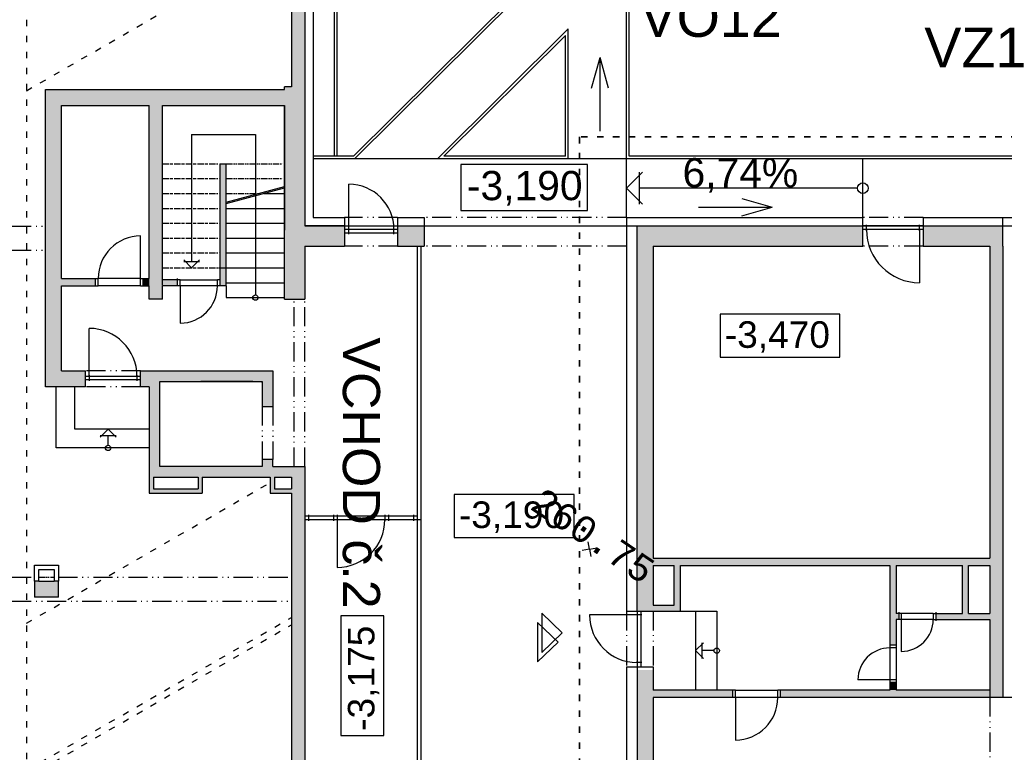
# Model space of a CAD drawing. Extents: x 4743276 to 9726129, y -4307434 to -1665362.
# Tile 17 of 121: x 4829956 to 4848499, y -2076965 to -2063172. Entities that reach past the tile are written whole.
import ezdxf
from ezdxf.enums import TextEntityAlignment as Align

# ---------------------------------------------------------------- set-up
doc = ezdxf.new("R2010")
doc.units = 0
doc.header["$MEASUREMENT"] = 0
doc.linetypes.add('ACAD_ISO03W100', pattern=[30, 12, -18])
doc.linetypes.add('ACAD_ISO12W100', pattern=[22, 12, -3, 0.5, -3, 0.5, -3])
for name, color, linetype in [('body', 7, 'CONTINUOUS'), ('DVERE', 47, 'CONTINUOUS'), ('KÓTY', 4, 'CONTINUOUS'), ('MÚRY', 1, 'CONTINUOUS'), ('OKNÁ', 146, 'CONTINUOUS'), ('POZEMOK', 8, 'CONTINUOUS'), ('siete', 6, 'CONTINUOUS'), ('TENKÁ', 7, 'CONTINUOUS'), ('Výšky', 64, 'CONTINUOUS'), ('ZARIADENIE1', 145, 'CONTINUOUS'), ('šrafy-múry', 8, 'CONTINUOUS')]:
    doc.layers.add(name, color=color, linetype=linetype)
doc.styles.add('ARIAL', font='arial.ttf')
doc.styles.add('MONOTXT', font='MONOTXT', dxfattribs={"height": 0.2})
doc.styles.add('Style-Arial', font='arial.ttf')

# ---------------------------------------------------------------- blocks, each defined once
blk = doc.blocks.new('po')
at = {"layer": 'šrafy-múry'}
h = blk.add_hatch(color=256, dxfattribs=at)
h.dxf.hatch_style = 1
h.paths.add_polyline_path([(4833110, -1551816), (4833110, -1550386), (4832860, -1550386), (4832860, -1550544), (4832860, -1550930), (4832860, -1551092), (4832860, -1551816)])
h = blk.add_hatch(color=256, dxfattribs=at)
h.dxf.hatch_style = 1
h.paths.add_polyline_path([(4828530, -1554366), (4828530, -1552166), (4830181, -1552166), (4830431, -1552166), (4832730, -1552166), (4832730, -1551866), (4828230, -1551866), (4828230, -1554366)])
h = blk.add_hatch(color=256, dxfattribs=at)
h.dxf.hatch_style = 1
h.paths.add_polyline_path([(4833110, -1551816), (4832860, -1551816), (4832730, -1551816), (4832730, -1551866), (4832730, -1552166), (4832730, -1555816), (4833110, -1555816), (4833110, -1554816), (4833860, -1554816), (4833860, -1554436), (4833110, -1554436)])
h = blk.add_hatch(color=256, dxfattribs=at)
h.dxf.hatch_style = 1
h.paths.add_polyline_path([(4830181, -1555666), (4830181, -1555816), (4830431, -1555816), (4830431, -1555666), (4830431, -1555551), (4830431, -1555506), (4830431, -1555226), (4830431, -1554946), (4830431, -1554666), (4830431, -1554386), (4830431, -1554106), (4830431, -1553826), (4830431, -1553546), (4830431, -1553266), (4830431, -1552166), (4830181, -1552166), (4830181, -1552281)])
h = blk.add_hatch(color=256, dxfattribs=at)
h.dxf.hatch_style = 1
h.paths.add_polyline_path([(4831631, -1555566), (4831631, -1553266), (4831516, -1553266), (4831516, -1555566)])
h = blk.add_hatch(color=256, dxfattribs=at)
h.dxf.hatch_style = 1
h.paths.add_polyline_path([(4828230, -1554366), (4828230, -1554441), (4828230, -1554891), (4828230, -1554966), (4828530, -1554966), (4828530, -1554366)])
h = blk.add_hatch(color=256, dxfattribs=at)
h.dxf.hatch_style = 1
h.paths.add_polyline_path([(4834860, -1554816), (4835360, -1554816), (4835360, -1554436), (4834860, -1554436)])
h = blk.add_hatch(color=256, dxfattribs=at)
h.dxf.hatch_style = 1
h.paths.add_polyline_path([(4843620, -1554436), (4839370, -1554436), (4839370, -1554816), (4839670, -1554816), (4843620, -1554816), (4843620, -1554506)])
h = blk.add_hatch(color=256, dxfattribs=at)
h.dxf.hatch_style = 1
h.paths.add_polyline_path([(4844760, -1554816), (4846010, -1554816), (4846010, -1560691), (4846010, -1560831), (4846010, -1561731), (4846010, -1561846), (4846010, -1563176), (4846010, -1563316), (4846260, -1563316), (4846260, -1554816), (4846260, -1554436), (4844760, -1554436)])
h = blk.add_hatch(color=256, dxfattribs=at)
h.dxf.hatch_style = 1
h.paths.add_polyline_path([(4839370, -1561691), (4839670, -1561691), (4839670, -1561576), (4839670, -1560831), (4839670, -1560691), (4839670, -1554816), (4839370, -1554816)])
h = blk.add_hatch(color=256, dxfattribs=at)
h.dxf.hatch_style = 1
h.paths.add_polyline_path([(4828530, -1554966), (4828230, -1554966), (4828230, -1557466), (4828431, -1557466), (4828781, -1557466), (4828981, -1557466), (4828981, -1557336), (4828981, -1557266), (4828981, -1557166), (4828530, -1557166), (4828530, -1555566), (4828530, -1555426)])
h = blk.add_hatch(color=256, dxfattribs=at)
h.dxf.hatch_style = 1
h.paths.add_polyline_path([(4828530, -1555426), (4828530, -1555566), (4829170, -1555566), (4829170, -1555426)])
h = blk.add_hatch(color=256, dxfattribs=at)
h.dxf.hatch_style = 1
h.paths.add_polyline_path([(4830181, -1555566), (4830181, -1555426), (4830070, -1555426), (4830070, -1555566)])
h = blk.add_hatch(color=256, dxfattribs=at)
h.dxf.hatch_style = 1
h.paths.add_polyline_path([(4830431, -1555451), (4830431, -1555566), (4830716, -1555566), (4830716, -1555451)])
h = blk.add_hatch(color=256, dxfattribs=at)
h.dxf.hatch_style = 1
h.paths.add_polyline_path([(4832860, -1565216), (4832860, -1565266), (4832860, -1565466), (4832860, -1565516), (4832860, -1567866), (4828320, -1567866), (4828320, -1568116), (4833110, -1568116), (4833110, -1566666), (4833110, -1559966), (4833110, -1559896), (4833110, -1558966), (4832910, -1558966), (4832511, -1558966), (4832511, -1558836), (4832311, -1558836), (4832311, -1558936), (4832311, -1558966), (4832131, -1558966), (4831151, -1558966), (4830381, -1558966), (4830381, -1557366), (4831151, -1557366), (4832131, -1557366), (4832311, -1557366), (4832311, -1557386), (4832311, -1557836), (4832511, -1557836), (4832511, -1557166), (4830020, -1557166), (4830020, -1557266), (4830020, -1557336), (4830020, -1557466), (4830181, -1557466), (4830181, -1558266), (4830181, -1558616), (4830181, -1559166), (4830261, -1559166), (4831101, -1559166), (4831181, -1559166), (4832460, -1559166), (4832540, -1559166), (4832860, -1559166), (4832860, -1559386), (4832860, -1559466), (4832860, -1561051), (4832860, -1561501), (4832860, -1561808), (4832860, -1561946), (4832860, -1564718)])
h = blk.add_hatch(color=256, dxfattribs=at)
h.dxf.hatch_style = 1
h.paths.add_polyline_path([(4831181, -1559466), (4831181, -1559166), (4831101, -1559166), (4831101, -1559386), (4830261, -1559386), (4830261, -1559166), (4830181, -1559166), (4830181, -1559466)])
h = blk.add_hatch(color=256, dxfattribs=at)
h.dxf.hatch_style = 1
h.paths.add_polyline_path([(4832860, -1559386), (4832540, -1559386), (4832540, -1559166), (4832460, -1559166), (4832460, -1559466), (4832860, -1559466)])
h = blk.add_hatch(color=256, dxfattribs=at)
h.dxf.hatch_style = 1
h.paths.add_polyline_path([(4844246, -1560831), (4845496, -1560831), (4845611, -1560831), (4846010, -1560831), (4846010, -1560691), (4839670, -1560691), (4839670, -1560831), (4840071, -1560831), (4840186, -1560831), (4844130, -1560831)])
h = blk.add_hatch(color=256, dxfattribs=at)
h.dxf.hatch_style = 1
h.paths.add_polyline_path([(4840186, -1561691), (4840186, -1560831), (4840071, -1560831), (4840071, -1561576), (4839670, -1561576), (4839670, -1561691)])
h = blk.add_hatch(color=256, dxfattribs=at)
h.dxf.hatch_style = 1
h.paths.add_polyline_path([(4844296, -1561846), (4844296, -1561731), (4844246, -1561731), (4844246, -1560831), (4844130, -1560831), (4844130, -1562331), (4844246, -1562331), (4844246, -1561846)])
h = blk.add_hatch(color=256, dxfattribs=at)
h.dxf.hatch_style = 1
h.paths.add_polyline_path([(4846010, -1561846), (4846010, -1561731), (4845611, -1561731), (4845611, -1560831), (4845496, -1560831), (4845496, -1561731), (4844996, -1561731), (4844996, -1561846)])
h = blk.add_hatch(color=256, dxfattribs=at)
h.dxf.hatch_style = 1
h.paths.add_polyline_path([(4828437, -1561126), (4828020, -1561126), (4828020, -1561426), (4828100, -1561426), (4828390, -1561426), (4828470, -1561426), (4828470, -1561145)])
h = blk.add_hatch(color=256, dxfattribs=at)
h.dxf.hatch_style = 1
h.paths.add_polyline_path([(4839370, -1567736), (4839670, -1567736), (4839670, -1563316), (4839670, -1563176), (4839670, -1562796), (4839370, -1562796)])
h = blk.add_hatch(color=256, dxfattribs=at)
h.dxf.hatch_style = 1
h.paths.add_polyline_path([(4841170, -1563316), (4841170, -1563176), (4839670, -1563176), (4839670, -1563316)])
h = blk.add_hatch(color=256, dxfattribs=at)
h.dxf.hatch_style = 1
h.paths.add_polyline_path([(4842070, -1563316), (4846010, -1563316), (4846010, -1563176), (4844246, -1563176), (4844130, -1563176), (4842070, -1563176)])
h = blk.add_hatch(color=256, dxfattribs=at)
h.dxf.hatch_style = 1
h.paths.add_polyline_path([(4844130, -1563176), (4844246, -1563176), (4844246, -1563031), (4844130, -1563031)])
at = {"layer": 'DVERE'}
for p, q in [((4830020, -1555426), (4830020, -1554626)), ((4830020, -1555426), (4829220, -1555426)), ((4830020, -1555566), (4829220, -1555566)), ((4830766, -1555451), (4831466, -1555451)), ((4831466, -1555566), (4830766, -1555566)), ((4830766, -1555566), (4830766, -1556266)), ((4841220, -1563176), (4842020, -1563176)), ((4842020, -1563316), (4841220, -1563316)), ((4841220, -1563316), (4841220, -1564116))]:
    blk.add_line(p, q, dxfattribs=at)
at = {"layer": 'DVERE', "ltscale": 0.25}
for p, q in [((4844946, -1561731), (4844346, -1561731)), ((4844946, -1561846), (4844346, -1561846)), ((4844346, -1561846), (4844346, -1562446)), ((4844130, -1562381), (4844130, -1562981)), ((4844246, -1562381), (4844246, -1562981)), ((4844130, -1562981), (4843530, -1562981))]:
    blk.add_line(p, q, dxfattribs=at)
at = {"layer": 'DVERE'}
for centre, radius, start, end in [((4830020, -1555426), 800, 90, 180), ((4830766, -1555566), 700, 270, 0), ((4841220, -1563316), 800, 270, 0)]:
    blk.add_arc(centre, radius, start, end, dxfattribs=at)
at = {"layer": 'DVERE', "ltscale": 0.25}
for centre, start, end in [((4844346, -1561846), 270, 0), ((4844130, -1562981), 90, 180)]:
    blk.add_arc(centre, 600, start, end, dxfattribs=at)
at = {"layer": 'MÚRY', "color": 7}
for p, q in [((4832860, -1535306), (4832860, -1551816)), ((4833270, -1535306), (4833270, -1554276)), ((4828230, -1557466), (4828230, -1551866)), ((4828230, -1551866), (4832730, -1551866)), ((4832730, -1551866), (4832730, -1551816)), ((4832860, -1551816), (4832730, -1551816)), ((4828530, -1552166), (4830181, -1552166)), ((4828530, -1555426), (4828530, -1552166)), ((4830181, -1555426), (4830181, -1552166)), ((4830431, -1552166), (4832730, -1552166)), ((4830431, -1555551), (4830431, -1552166)), ((4830431, -1555451), (4830431, -1552166)), ((4832730, -1552166), (4832730, -1554516)), ((4832730, -1555816), (4832730, -1552166)), ((4831516, -1555451), (4831516, -1553266)), ((4831516, -1553266), (4831631, -1553266)), ((4831631, -1555566), (4831631, -1553266)), ((4832730, -1555266), (4832730, -1553396)), ((4833270, -1554276), (4833860, -1554276)), ((4833860, -1554276), (4833860, -1554816)), ((4834860, -1554276), (4835360, -1554276)), ((4834860, -1554276), (4834860, -1554816)), ((4835360, -1554276), (4835360, -1554816)), ((4839170, -1554276), (4843620, -1554276)), ((4839170, -1554276), (4839170, -1561691)), ((4843620, -1554816), (4843620, -1554276)), ((4844760, -1554276), (4850060, -1554276)), ((4844760, -1554276), (4844760, -1554816)), ((4844760, -1554276), (4844760, -1554816)), ((4833110, -1554816), (4833860, -1554816)), ((4833110, -1554816), (4833110, -1555816)), ((4834860, -1554816), (4835360, -1554816)), ((4839670, -1554816), (4843620, -1554816)), ((4839670, -1554816), (4839670, -1560691)), ((4844760, -1554816), (4846010, -1554816)), ((4846010, -1554816), (4846010, -1560691)), ((4828530, -1555426), (4829220, -1555426)), ((4828530, -1557166), (4828530, -1555566)), ((4828530, -1555566), (4829220, -1555566)), ((4829220, -1555566), (4829220, -1555426)), ((4830020, -1555566), (4830020, -1555426)), ((4830020, -1555426), (4830181, -1555426)), ((4830020, -1555566), (4830181, -1555566)), ((4830181, -1555816), (4830181, -1555566)), ((4830766, -1555451), (4830431, -1555451)), ((4830766, -1555566), (4830431, -1555566)), ((4830431, -1555816), (4830431, -1555566)), ((4830766, -1555566), (4830766, -1555451)), ((4831516, -1555451), (4831466, -1555451)), ((4831466, -1555566), (4831466, -1555451)), ((4831631, -1555566), (4831466, -1555566)), ((4830431, -1555816), (4830181, -1555816)), ((4832730, -1555816), (4833110, -1555816)), ((4828530, -1557166), (4828981, -1557166)), ((4828981, -1557466), (4828981, -1557166)), ((4830020, -1557166), (4832511, -1557166)), ((4830020, -1557466), (4830020, -1557166)), ((4832511, -1557166), (4832511, -1557836)), ((4830381, -1558966), (4830381, -1557366)), ((4830381, -1558966), (4830381, -1557366)), ((4830381, -1557366), (4832311, -1557366)), ((4832131, -1557366), (4831151, -1557366)), ((4832311, -1557366), (4832311, -1557836)), ((4828981, -1557466), (4828230, -1557466)), ((4830181, -1557466), (4830020, -1557466)), ((4830181, -1557466), (4830181, -1559166)), ((4832311, -1557836), (4832511, -1557836)), ((4832311, -1558836), (4832311, -1558966)), ((4832511, -1558836), (4832311, -1558836)), ((4832511, -1558966), (4832511, -1558836)), ((4832311, -1558966), (4830381, -1558966)), ((4832131, -1558966), (4831151, -1558966)), ((4832511, -1558966), (4833110, -1558966)), ((4833110, -1558966), (4833110, -1566666)), ((4830181, -1559166), (4830181, -1559466)), ((4830261, -1559166), (4831101, -1559166)), ((4830261, -1559166), (4830261, -1559386)), ((4831101, -1559166), (4831101, -1559386)), ((4831181, -1559166), (4832460, -1559166)), ((4831181, -1559166), (4831181, -1559466)), ((4832460, -1559166), (4832460, -1559466)), ((4832540, -1559166), (4832860, -1559166)), ((4832540, -1559166), (4832540, -1559386)), ((4832860, -1559166), (4832860, -1559386)), ((4830181, -1559466), (4831181, -1559466)), ((4830261, -1559386), (4831101, -1559386)), ((4832460, -1559466), (4832860, -1559466)), ((4832540, -1559386), (4832860, -1559386)), ((4832860, -1559466), (4832860, -1567866)), ((4839670, -1560691), (4846010, -1560691)), ((4828020, -1561126), (4828020, -1560826)), ((4828020, -1560826), (4828470, -1560826)), ((4828100, -1561126), (4828100, -1560906)), ((4828100, -1560906), (4828390, -1560906)), ((4828390, -1560906), (4828390, -1561126)), ((4828470, -1560826), (4828470, -1561126)), ((4839670, -1560831), (4839670, -1561576)), ((4839670, -1560831), (4840071, -1560831)), ((4840071, -1561576), (4840071, -1560831)), ((4840186, -1560831), (4844130, -1560831)), ((4840186, -1561691), (4840186, -1560831)), ((4844130, -1560831), (4844130, -1562381)), ((4844246, -1560831), (4845496, -1560831)), ((4844246, -1560831), (4844246, -1561731)), ((4845496, -1561731), (4845496, -1560831)), ((4845611, -1560831), (4846010, -1560831)), ((4845611, -1561731), (4845611, -1560831)), ((4828020, -1561126), (4828020, -1561426)), ((4828470, -1561426), (4828470, -1561126)), ((4828470, -1561426), (4828020, -1561426)), ((4839170, -1561691), (4839670, -1561691)), ((4839670, -1561576), (4840071, -1561576)), ((4839670, -1561691), (4840186, -1561691)), ((4844246, -1561846), (4844246, -1562381)), ((4846010, -1561846), (4846010, -1563176)), ((4839170, -1562736), (4839170, -1568276)), ((4839170, -1562736), (4839670, -1562736)), ((4839670, -1562736), (4839670, -1563176)), ((4844130, -1562981), (4844130, -1563176)), ((4844246, -1562981), (4844246, -1563176)), ((4841220, -1563176), (4839670, -1563176)), ((4841220, -1563316), (4841220, -1563176)), ((4844130, -1563176), (4842020, -1563176)), ((4842020, -1563316), (4842020, -1563176)), ((4846010, -1563176), (4844246, -1563176)), ((4839670, -1563316), (4839670, -1567736)), ((4841220, -1563316), (4839670, -1563316)), ((4846560, -1563316), (4841520, -1563316))]:
    blk.add_line(p, q, dxfattribs=at)
at = {"layer": 'MÚRY', "color": 7, "ltscale": 0.25}
for p, q in [((4844246, -1560831), (4845496, -1560831)), ((4845611, -1560831), (4846010, -1560831)), ((4846010, -1560831), (4846010, -1561731)), ((4844346, -1561731), (4844246, -1561731)), ((4844346, -1561846), (4844246, -1561846)), ((4844346, -1561731), (4844346, -1561846)), ((4844946, -1561731), (4845496, -1561731)), ((4844946, -1561731), (4844946, -1561846)), ((4844946, -1561846), (4846010, -1561846)), ((4845611, -1561731), (4846010, -1561731)), ((4844246, -1562381), (4844130, -1562381)), ((4844246, -1562981), (4844130, -1562981))]:
    blk.add_line(p, q, dxfattribs=at)
at = {"layer": 'MÚRY', "color": 7}
blk.add_lwpolyline([(4828100, -1561126), (4828390, -1561126)], dxfattribs=at)
at = {"layer": 'OKNÁ', "ltscale": 0.25}
for p, q in [((4833940, -1554502), (4833940, -1553652)), ((4833940, -1554592), (4833940, -1554482)), ((4834790, -1554592), (4834790, -1554482)), ((4844760, -1554436), (4843620, -1554436)), ((4843690, -1554526), (4843690, -1554416)), ((4844690, -1554526), (4844690, -1554416)), ((4834860, -1554502), (4833860, -1554502)), ((4834860, -1554572), (4833860, -1554572)), ((4844760, -1554506), (4843620, -1554506)), ((4844690, -1554506), (4844690, -1555506)), ((4835230, -1554816), (4835230, -1566666)), ((4835300, -1554816), (4835300, -1566736)), ((4829051, -1557266), (4829051, -1556366)), ((4829051, -1557266), (4829051, -1556366)), ((4829051, -1557246), (4829051, -1557356)), ((4829051, -1557246), (4829051, -1557356)), ((4829951, -1557246), (4829951, -1557356)), ((4829951, -1557246), (4829951, -1557356)), ((4828981, -1557266), (4830020, -1557266)), ((4830020, -1557336), (4828981, -1557336)), ((4833110, -1559896), (4835230, -1559896)), ((4833110, -1559966), (4835300, -1559966)), ((4833180, -1559876), (4833180, -1559986)), ((4833650, -1559876), (4833650, -1559986)), ((4833720, -1559876), (4833720, -1559986)), ((4833720, -1559966), (4833720, -1560866)), ((4834620, -1559876), (4834620, -1559986)), ((4834690, -1559876), (4834690, -1559986)), ((4835160, -1559876), (4835160, -1559986)), ((4839370, -1561691), (4839370, -1562736)), ((4839440, -1561691), (4839440, -1562736)), ((4839370, -1561761), (4838475, -1561761)), ((4839460, -1561761), (4839350, -1561761)), ((4839460, -1562656), (4839350, -1562656))]:
    blk.add_line(p, q, dxfattribs=at)
for centre, radius, start, end in [((4833940, -1554502), 850, 0, 90), ((4844690, -1554506), 1000, 180, 270), ((4829051, -1557266), 900, 0, 90), ((4833720, -1559966), 900, 270, 0), ((4839370, -1561761), 895, 180, 270)]:
    blk.add_arc(centre, radius, start, end, dxfattribs=at)
at = {"layer": 'POZEMOK', "linetype": 'ACAD_ISO03W100', "ltscale": 10}
for p, q in [((4827870, -1533758), (4827870, -1567816)), ((4827870, -1551893), (4832860, -1549012)), ((4827870, -1561918), (4832460, -1559268)), ((4827870, -1564689), (4832860, -1561808)), ((4827870, -1564827), (4832860, -1561946))]:
    blk.add_line(p, q, dxfattribs=at)
at = {"layer": 'POZEMOK'}
for p, q in [((4830981, -1552716), (4832181, -1552716)), ((4830981, -1552716), (4830981, -1555106)), ((4832181, -1552716), (4832181, -1555736)), ((4831631, -1553986), (4832730, -1553691)), ((4831631, -1554017), (4832730, -1553722)), ((4830981, -1555226), (4830831, -1555076)), ((4830831, -1555106), (4831131, -1555106)), ((4831131, -1555076), (4830981, -1555226)), ((4832311, -1557386), (4832311, -1557366)), ((4829256, -1558416), (4829406, -1558266)), ((4829406, -1558266), (4829556, -1558416)), ((4829556, -1558386), (4829256, -1558386)), ((4829406, -1558566), (4829406, -1558386)), ((4840470, -1562433), (4840620, -1562283)), ((4840620, -1562583), (4840470, -1562433)), ((4840590, -1562283), (4840590, -1562583)), ((4840820, -1562433), (4840590, -1562433))]:
    blk.add_line(p, q, dxfattribs=at)
for centre in [(4832181, -1555786), (4829406, -1558616), (4840870, -1562433)]:
    blk.add_circle(centre, 50, dxfattribs=at)
at = {"layer": 'TENKÁ'}
for p, q in [((4833110, -1535306), (4833110, -1554436)), ((4832345, -1553826), (4832730, -1553826)), ((4831631, -1554106), (4832730, -1554106)), ((4846260, -1554816), (4846260, -1554276)), ((4831631, -1554386), (4832730, -1554386)), ((4833860, -1554436), (4833110, -1554436)), ((4834860, -1554436), (4835360, -1554436)), ((4839370, -1554436), (4843620, -1554436)), ((4839370, -1561691), (4839370, -1554436)), ((4844760, -1554436), (4846260, -1554436)), ((4831631, -1554666), (4832730, -1554666)), ((4846260, -1554816), (4846260, -1563316)), ((4831631, -1554946), (4832730, -1554946)), ((4831631, -1555226), (4832730, -1555226)), ((4829170, -1555566), (4829170, -1555426)), ((4830070, -1555566), (4830070, -1555426)), ((4830716, -1555566), (4830716, -1555426)), ((4831516, -1555566), (4831516, -1555451)), ((4831631, -1555506), (4832730, -1555506)), ((4831631, -1555566), (4831631, -1555786)), ((4831631, -1555786), (4832730, -1555786)), ((4828100, -1561126), (4828020, -1561126)), ((4828470, -1561126), (4828390, -1561126)), ((4839370, -1562736), (4839370, -1568116)), ((4841170, -1563316), (4841170, -1563176)), ((4842070, -1563316), (4842070, -1563176)), ((4846010, -1563176), (4846010, -1563316))]:
    blk.add_line(p, q, dxfattribs=at)
at = {"layer": 'TENKÁ', "linetype": 'ACAD_ISO12W100', "ltscale": 10}
for p, q in [((4830431, -1553266), (4831516, -1553266)), ((4831631, -1553266), (4832730, -1553266)), ((4830431, -1553546), (4831531, -1553546)), ((4831631, -1553546), (4832730, -1553546)), ((4830431, -1553826), (4831531, -1553826)), ((4831631, -1553826), (4832229, -1553826)), ((4830431, -1554106), (4831531, -1554106)), ((4830431, -1554386), (4831531, -1554386)), ((4830431, -1554666), (4831531, -1554666)), ((4830431, -1554946), (4831531, -1554946)), ((4830431, -1555226), (4831631, -1555226)), ((4828100, -1561051), (4828390, -1561051))]:
    blk.add_line(p, q, dxfattribs=at)
at = {"layer": 'TENKÁ', "linetype": 'ACAD_ISO12W100', "ltscale": 30}
for p, q in [((4834860, -1554276), (4833860, -1554276)), ((4839170, -1554276), (4835360, -1554276)), ((4844760, -1554276), (4843620, -1554276)), ((4819680, -1554441), (4828230, -1554441)), ((4834860, -1554816), (4833860, -1554816)), ((4839170, -1554816), (4835360, -1554816)), ((4844760, -1554816), (4843620, -1554816)), ((4819680, -1554891), (4828230, -1554891)), ((4832910, -1558966), (4832910, -1555816)), ((4833110, -1558966), (4833110, -1555816)), ((4830020, -1557166), (4828981, -1557166)), ((4830020, -1557466), (4828981, -1557466)), ((4832311, -1557836), (4832311, -1558836)), ((4832511, -1557836), (4832511, -1558836)), ((4819680, -1561051), (4828020, -1561051)), ((4828470, -1561051), (4832860, -1561051)), ((4819680, -1561501), (4832860, -1561501)), ((4839170, -1561691), (4839170, -1562736)), ((4839670, -1561691), (4839670, -1562736)), ((4846010, -1563316), (4846010, -1567736))]:
    blk.add_line(p, q, dxfattribs=at)
at = {"layer": 'TENKÁ', "ltscale": 0.25}
for p, q in [((4830070, -1555426), (4830070, -1555566)), ((4844296, -1561706), (4844296, -1561846)), ((4844996, -1561706), (4844996, -1561871)), ((4844246, -1562331), (4844130, -1562331)), ((4844246, -1563031), (4844130, -1563031))]:
    blk.add_line(p, q, dxfattribs=at)
at = {"layer": 'TENKÁ', "ltscale": 20}
for p, q in [((4828431, -1558616), (4828431, -1557466)), ((4828781, -1558266), (4828781, -1557466)), ((4830181, -1558266), (4828781, -1558266)), ((4830181, -1558616), (4828431, -1558616))]:
    blk.add_line(p, q, dxfattribs=at)
at = {"layer": 'TENKÁ', "ltscale": 10}
for p, q in [((4840186, -1561691), (4840870, -1561691)), ((4840470, -1561691), (4840470, -1563176)), ((4840870, -1561691), (4840870, -1563176))]:
    blk.add_line(p, q, dxfattribs=at)
at = {"layer": 'TENKÁ'}
for points in [[(4843190, -1556100), (4840935, -1556100), (4840935, -1556908), (4843190, -1556908)], [(4838182, -1559492), (4835927, -1559492), (4835927, -1560300), (4838182, -1560300)], [(4833791, -1561775), (4833791, -1564030), (4834599, -1564030), (4834599, -1561775)]]:
    blk.add_lwpolyline(points, close=True, dxfattribs=at)
at = {"layer": 'TENKÁ', "ltscale": 0.25, "style": 'ARIAL'}
for s, p in [('-3,470', (4841022, -1556732)), ('-3,190', (4836014, -1560124))]:
    blk.add_text(s, height=500, dxfattribs=at).set_placement(p)
blk.add_text('-3,175', height=500, rotation=90, dxfattribs=at).set_placement((4834423, -1563943))

msp = doc.modelspace()

# ---------------------------------------------------------------- linework, layer by layer
at = {"layer": 'body', "color": 1, "linetype": 'Continuous'}
for q in [(4840658.535, -2073001.865), (4840824.343, -2073113.703), (4840546.697, -2073167.672), (4840712.504, -2073279.511)]:
    msp.add_line((4840685.52, -2073140.688), q, dxfattribs=at)
at = {"layer": 'KÓTY'}
for p, q in [((4840724.5, -2064459.5), (4840885, -2063883)), ((4840885, -2065270), (4840885, -2063883)), ((4841045.5, -2064459.5), (4840885, -2063883)), ((4843552.5, -2066541.25), (4844129, -2066701.75)), ((4842742, -2066701.75), (4844129, -2066701.75)), ((4843552.5, -2066862.25), (4844129, -2066701.75))]:
    msp.add_line(p, q, dxfattribs=at)
msp.add_lwpolyline([(4840649.5, -2065896), (4838262.974, -2065896), (4838262.974, -2066764.5), (4840649.5, -2066764.5)], close=True, dxfattribs=at)
at = {"layer": 'POZEMOK'}
for p, q in [((4841383.799, -2066344.048), (4841683.799, -2066044.048)), ((4841623.799, -2066044.048), (4841623.799, -2066644.048)), ((4841683.799, -2066644.048), (4841383.799, -2066344.048)), ((4845733.799, -2066344.048), (4841623.799, -2066344.048))]:
    msp.add_line(p, q, dxfattribs=at)
msp.add_circle((4845833.799, -2066344.048), 100, dxfattribs=at)
at = {"layer": 'siete', "linetype": 'ACAD_ISO03W100', "lineweight": 35, "ltscale": 10}
for p, q in [((4850249.265, -2065380.138), (4840499.38, -2065380.138)), ((4840499.38, -2065380.138), (4840499.38, -2083451.773))]:
    msp.add_line(p, q, dxfattribs=at)
at = {"layer": 'TENKÁ'}
for p, q in [((4835883.799, -2065744.048), (4835883.799, -2035324.048)), ((4835933.799, -2065744.048), (4835933.799, -2035324.048)), ((4836239.864, -2065744.048), (4847268.799, -2054784.543)), ((4836260.482, -2065794.048), (4847318.799, -2054805.347)), ((4841383.799, -2065794.048), (4841383.799, -2062253.73)), ((4841433.799, -2065744.048), (4841433.799, -2062274.534)), ((4837821.052, -2065794.048), (4840283.799, -2063346.806)), ((4837942.304, -2065744.048), (4840233.799, -2063466.979)), ((4840233.799, -2065744.048), (4840233.799, -2063466.979)), ((4840283.799, -2065794.048), (4840283.799, -2063346.806)), ((4836239.864, -2065744.048), (4835483.799, -2065744.048)), ((4836260.482, -2065794.048), (4835483.799, -2065794.048)), ((4837821.052, -2065794.048), (4836260.482, -2065794.048)), ((4840283.799, -2065794.048), (4837821.052, -2065794.048)), ((4840233.799, -2065744.048), (4837942.304, -2065744.048)), ((4841383.799, -2065794.048), (4840283.799, -2065794.048)), ((4862203.799, -2065794.048), (4841383.799, -2065794.048)), ((4841383.799, -2066894.048), (4841383.799, -2065794.048)), ((4862132.547, -2065744.048), (4841433.799, -2065744.048)), ((4845833.799, -2066894.048), (4845833.799, -2065794.048))]:
    msp.add_line(p, q, dxfattribs=at)
at = {"layer": 'TENKÁ', "ltscale": 0.25}
for p, q in [((4840169.851, -2074713.798), (4839786.387, -2074344.388)), ((4839786.387, -2074344.388), (4839786.387, -2075083.207)), ((4839710.3, -2074523.299), (4839710.3, -2075262.117)), ((4840093.764, -2074892.708), (4839710.3, -2074523.299)), ((4840169.851, -2074713.798), (4839786.387, -2075083.207)), ((4840093.764, -2074892.708), (4839710.3, -2075262.117))]:
    msp.add_line(p, q, dxfattribs=at)
at = {"layer": 'ZARIADENIE1'}
msp.add_lwpolyline([(4835323.799, -2035164.048), (4835323.799, -2067054.048), (4868313.799, -2067054.048), (4868313.799, -2035164.048)], close=True, dxfattribs=at)

# ---------------------------------------------------------------- block references
at = {"layer": 'TENKÁ'}
msp.add_blockref('po', (2213.299, -512618.357), dxfattribs=at)

# ---------------------------------------------------------------- texts
at = {"layer": 'KÓTY', "style": 'Style-Arial'}
msp.add_text('6,74%', height=550, dxfattribs=at).set_placement((4843528.59, -2065777.554), align=Align.TOP_CENTER)
at = {"layer": 'KÓTY', "style": 'ARIAL'}
msp.add_text('-3,190', height=550, dxfattribs=at).set_placement((4838377.683, -2066569.916))
at = {"layer": 'siete', "lineweight": 35, "ltscale": 0.25, "style": 'Style-Arial'}
msp.add_text('VO12', height=750, dxfattribs=at).set_placement((4841629.093, -2063494.659))
at = {"layer": 'siete', "color": 55, "lineweight": 35, "ltscale": 0.25, "style": 'Style-Arial'}
msp.add_text('VZ1', height=750, dxfattribs=at).set_placement((4846992.227, -2064071.503))
at = {"layer": 'TENKÁ', "style": 'Style-Arial'}
msp.add_text('VCHOD č.2', height=700, rotation=270, dxfattribs=at).set_placement((4836741.377, -2071706.141), align=Align.TOP_CENTER)
at = {"layer": 'Výšky', "linetype": 'Continuous', "style": 'MONOTXT'}
msp.add_text('260.75', height=500, rotation=326, dxfattribs=at).set_placement((4840615.052, -2073093.156), align=Align.CENTER)

doc.saveas('drawing.dxf')
